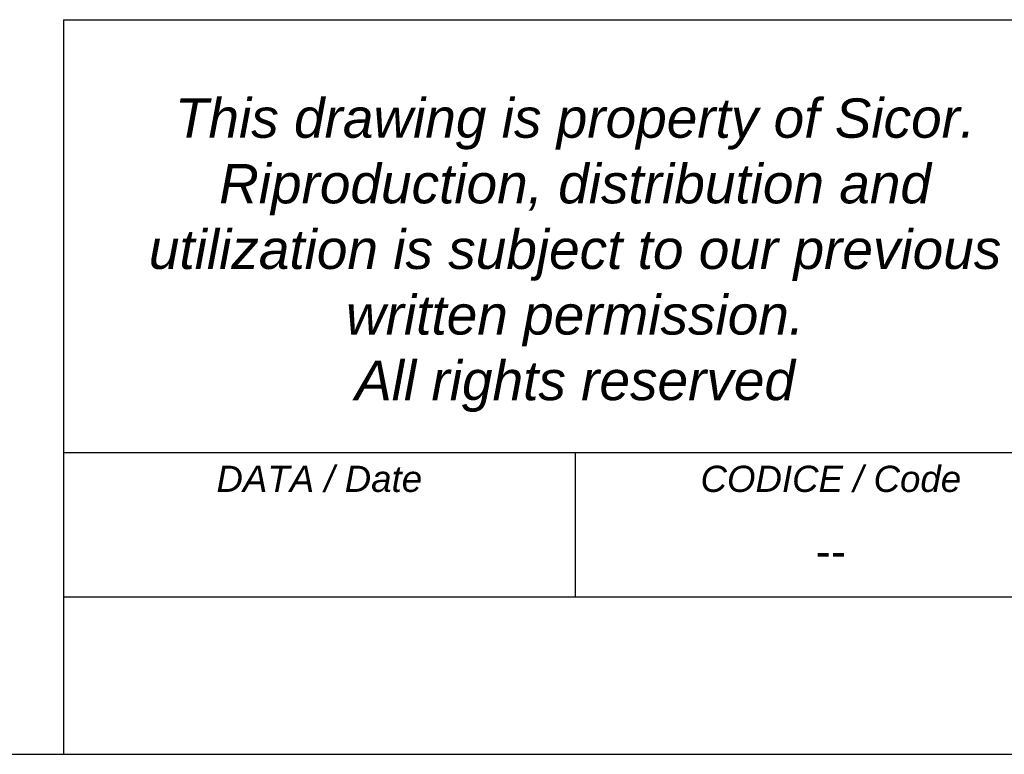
# Model space of a CAD drawing. Extents: x -849 to 1181, y 8 to 1248.
# Tile 26 of 35: x 984 to 1059, y 8 to 64. Entities that reach past the tile are written whole.
import ezdxf

# ---------------------------------------------------------------- set-up
doc = ezdxf.new("R2010")
doc.units = 0
doc.header["$LTSCALE"] = 65.395
doc.layers.get('0').update_dxf_attribs({"linetype": 'CONTINUOUS'})
doc.layers.add('7_ALL_NOTE', color=7, linetype='CONTINUOUS')
doc.styles.add('TEXTSTYLE_2', font='ariali.ttf')
doc.styles.add('TEXTSTYLE_3', font='arial.ttf')

msp = doc.modelspace()

# ---------------------------------------------------------------- linework, layer by layer
at = {"color": 2, "linetype": 'CONTINUOUS'}
for p, q in [((987, 64), (1181, 64)), ((987, 64), (987, 8)), ((987, 31), (1181, 31)), ((1026, 31), (1026, 20)), ((987, 20), (1181, 20)), ((987, 8), (1181, 8))]:
    msp.add_line(p, q, dxfattribs=at)
at = {"color": 7, "linetype": 'CONTINUOUS'}
msp.add_line((8, 8), (1181, 8), dxfattribs=at)

# ---------------------------------------------------------------- texts
at = {"layer": '7_ALL_NOTE', "color": 1, "linetype": 'CONTINUOUS', "attachment_point": 2}
for s, insert, char_height, width, style in [('This drawing is property of Sicor.\\PRiproduction, distribution and \\Putilization is subject to our previous \\Pwritten permission.\\PAll rights reserved', (1026, 58), 3, 66.07807, 'TEXTSTYLE_2'), ('DATA / Date ', (1006.5, 30), 2, 16.42379, 'TEXTSTYLE_2'), ('CODICE / Code ', (1045.5, 30), 2, 20.6171, 'TEXTSTYLE_2'), ('-- ', (1045.5, 24.75), 2.5, 3.28996, 'TEXTSTYLE_3')]:
    msp.add_mtext(s, dxfattribs=dict(at, insert=insert, char_height=char_height, width=width, style=style))

doc.saveas('drawing.dxf')
